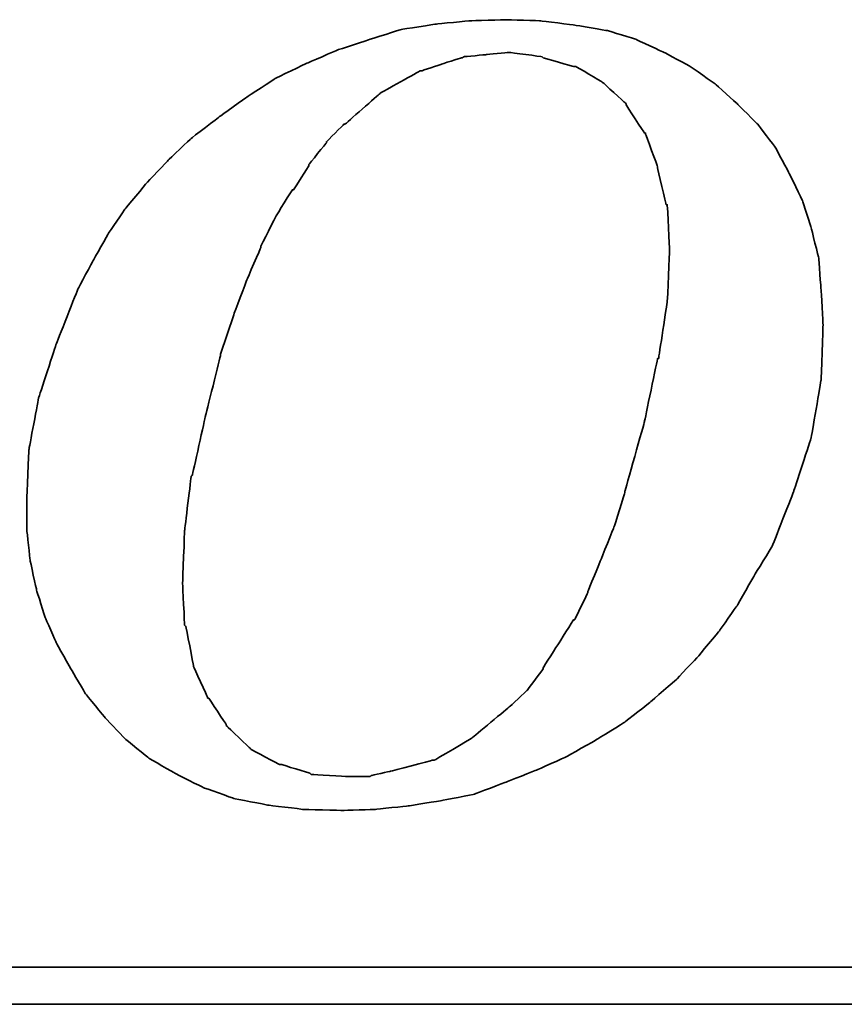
# Model space of a CAD drawing. Header units: millimetres. Extents: x 460 to 871, y 95 to 231.
# Tile 48 of 55: x 783.63 to 790.09, y 139.87 to 147.59. Entities that reach past the tile are written whole.
import ezdxf

# ---------------------------------------------------------------- set-up
doc = ezdxf.new("R2010")
doc.units = ezdxf.units.MM
doc.layers.add('DIM', color=4, linetype='CONTINUOUS')
doc.layers.add('layer 1', color=7, linetype='CONTINUOUS')

# ---------------------------------------------------------------- blocks, each defined once
blk = doc.blocks.new('TBI MOTION logo(完整正式版)')
at = {"layer": 'layer 1', "color": 22, "lineweight": 35}
for points, knots in [([(35.79625, -6.98375), (35.79625, -6.98375), (36.23125, -7.43875), (36.23125, -7.43875), (36.23125, -7.43875), (36.23125, -7.43875), (36.75625, -7.87125), (36.75625, -7.87125), (36.75625, -7.87125), (36.75625, -7.87125), (37.33125, -8.20375), (37.33125, -8.20375), (37.33125, -8.20375), (37.33125, -8.20375), (37.95625, -8.51875), (37.95625, -8.51875), (37.95625, -8.51875), (37.95625, -8.51875), (38.62625, -8.75875), (38.62625, -8.75875), (38.62625, -8.75875), (38.62625, -8.75875), (39.37125, -8.90375), (39.37125, -8.90375), (39.37125, -8.90375), (39.37125, -8.90375), (40.14125, -8.99875), (40.14125, -8.99875), (40.14125, -8.99875), (40.14125, -8.99875), (41.02625, -9.02375), (41.02625, -9.02375), (41.02625, -9.02375), (41.02625, -9.02375), (41.74625, -8.99875), (41.74625, -8.99875), (41.74625, -8.99875), (41.74625, -8.99875), (42.46625, -8.92375), (42.46625, -8.92375), (42.46625, -8.92375), (42.46625, -8.92375), (43.21125, -8.80625), (43.21125, -8.80625), (43.21125, -8.80625), (43.21125, -8.80625), (43.93125, -8.66375), (43.93125, -8.66375), (43.93125, -8.66375), (43.93125, -8.66375), (44.62625, -8.39875), (44.62625, -8.39875), (44.62625, -8.39875), (44.62625, -8.39875), (45.29625, -8.13375), (45.29625, -8.13375), (45.29625, -8.13375), (45.29625, -8.13375), (45.94625, -7.84375), (45.94625, -7.84375), (45.94625, -7.84375), (45.94625, -7.84375), (46.61625, -7.46375), (46.61625, -7.46375), (46.61625, -7.46375), (46.61625, -7.46375), (47.24125, -7.07875), (47.24125, -7.07875), (47.24125, -7.07875), (47.24125, -7.07875), (47.81625, -6.62375), (47.81625, -6.62375), (47.81625, -6.62375), (47.81625, -6.62375), (48.36875, -6.14375), (48.36875, -6.14375), (48.36875, -6.14375), (48.36875, -6.14375), (48.84625, -5.64125), (48.84625, -5.64125), (48.84625, -5.64125), (48.84625, -5.64125), (49.32625, -5.06375), (49.32625, -5.06375), (49.32625, -5.06375), (49.32625, -5.06375), (49.71125, -4.51374), (49.71125, -4.51374), (49.71125, -4.51374), (49.71125, -4.51374), (50.09625, -3.83874), (50.09625, -3.83874), (50.09625, -3.83874), (50.09625, -3.83874), (50.48125, -3.21374), (50.48125, -3.21374), (50.48125, -3.21374), (50.48125, -3.21374), (50.96125, -1.99125), (50.96125, -1.99125), (50.96125, -1.99125), (50.96125, -1.99125), (51.34375, -0.81875), (51.34375, -0.81875), (51.34375, -0.81875), (51.34375, -0.81875), (51.56125, 0.45624), (51.56125, 0.45624), (51.56125, 0.45624), (51.56125, 0.45624), (51.60625, 1.67624), (51.60625, 1.67624), (51.60625, 1.67624), (51.60625, 1.67624), (51.56125, 2.44625), (51.56125, 2.44625), (51.56125, 2.44625), (51.56125, 2.44625), (51.51125, 3.14125), (51.51125, 3.14125), (51.51125, 3.14125), (51.51125, 3.14125), (51.34375, 3.81125), (51.34375, 3.81125), (51.34375, 3.81125), (51.34375, 3.81125), (51.15125, 4.41125), (51.15125, 4.41125), (51.15125, 4.41125), (51.15125, 4.41125), (50.86125, 5.01125), (50.86125, 5.01125), (50.86125, 5.01125), (50.86125, 5.01125), (50.55125, 5.58875), (50.55125, 5.58875), (50.55125, 5.58875), (50.55125, 5.58875), (50.16625, 6.09125), (50.16625, 6.09125), (50.16625, 6.09125), (50.16625, 6.09125), (49.71125, 6.54875), (49.71125, 6.54875), (49.71125, 6.54875), (49.71125, 6.54875), (49.23125, 6.98125), (49.23125, 6.98125), (49.23125, 6.98125), (49.23125, 6.98125), (48.67875, 7.36625), (48.67875, 7.36625), (48.67875, 7.36625), (48.67875, 7.36625), (48.10375, 7.67625), (48.10375, 7.67625), (48.10375, 7.67625), (48.10375, 7.67625), (47.48125, 7.96375), (47.48125, 7.96375), (47.48125, 7.96375), (47.48125, 7.96375), (46.85625, 8.15625), (46.85625, 8.15625), (46.85625, 8.15625), (46.85625, 8.15625), (46.13625, 8.27624), (46.13625, 8.27624), (46.13625, 8.27624), (46.13625, 8.27624), (45.39125, 8.37125), (45.39125, 8.37125), (45.39125, 8.37125), (45.39125, 8.37125), (44.62625, 8.39624), (44.62625, 8.39624), (44.62625, 8.39624), (44.62625, 8.39624), (43.83625, 8.37125), (43.83625, 8.37125), (43.83625, 8.37125), (43.83625, 8.37125), (43.09125, 8.30125), (43.09125, 8.30125), (43.09125, 8.30125), (43.09125, 8.30125), (42.32125, 8.18125), (42.32125, 8.18125), (42.32125, 8.18125), (42.32125, 8.18125), (41.62875, 7.96375), (41.62875, 7.96375), (41.62875, 7.96375), (41.62875, 7.96375), (40.90625, 7.72625), (40.90625, 7.72625), (40.90625, 7.72625), (40.90625, 7.72625), (40.23624, 7.43625), (40.23624, 7.43625), (40.23624, 7.43625), (40.23624, 7.43625), (39.54124, 7.10125), (39.54124, 7.10125), (39.54124, 7.10125), (39.54124, 7.10125), (38.91625, 6.69125), (38.91625, 6.69125), (38.91625, 6.69125), (38.91625, 6.69125), (38.31625, 6.26125), (38.31625, 6.26125), (38.31625, 6.26125), (38.31625, 6.26125), (37.69125, 5.78125), (37.69125, 5.78125), (37.69125, 5.78125), (37.69125, 5.78125), (37.18625, 5.30125), (37.18625, 5.30125), (37.18625, 5.30125), (37.18625, 5.30125), (36.70625, 4.79624), (36.70625, 4.79624), (36.70625, 4.79624), (36.70625, 4.79624), (36.23125, 4.22125), (36.23125, 4.22125), (36.23125, 4.22125), (36.23125, 4.22125), (35.87124, 3.69375), (35.87124, 3.69375), (35.87124, 3.69375), (35.87124, 3.69375), (35.53125, 3.09125), (35.53125, 3.09125), (35.53125, 3.09125), (35.53125, 3.09125), (35.19875, 2.47125), (35.19875, 2.47125), (35.19875, 2.47125), (35.19875, 2.47125), (34.71625, 1.24625), (34.71625, 1.24625), (34.71625, 1.24625), (34.71625, 1.24625), (34.33125, 0.06874), (34.33125, 0.06874), (34.33125, 0.06874), (34.33125, 0.06874), (34.11625, -1.07875), (34.11625, -1.07875), (34.11625, -1.07875), (34.11625, -1.07875), (34.07125, -2.15875), (34.07125, -2.15875), (34.07125, -2.15875), (34.07125, -2.15875), (34.07125, -2.85375), (34.07125, -2.85375), (34.07125, -2.85375), (34.07125, -2.85375), (34.14125, -3.50375), (34.14125, -3.50375), (34.14125, -3.50375), (34.14125, -3.50375), (34.28625, -4.17375), (34.28625, -4.17375), (34.28625, -4.17375), (34.28625, -4.17375), (34.47625, -4.77624), (34.47625, -4.77624), (34.47625, -4.77624), (34.47625, -4.77624), (34.71625, -5.32625), (34.71625, -5.32625), (34.71625, -5.32625), (34.71625, -5.32625), (35.05375, -5.92875), (35.05375, -5.92875), (35.05375, -5.92875), (35.05375, -5.92875), (35.36375, -6.45375), (35.36375, -6.45375), (35.36375, -6.45375), (35.36375, -6.45375), (35.79625, -6.98375), (35.79625, -6.98375)], [0, 0, 0, 0, 0.01388889, 0.01388889, 0.01388889, 0.0138889, 0.02777778, 0.02777778, 0.02777778, 0.02777779, 0.04166667, 0.04166667, 0.04166667, 0.04166668, 0.05555556, 0.05555556, 0.05555556, 0.05555557, 0.06944444, 0.06944444, 0.06944444, 0.06944445, 0.08333333, 0.08333333, 0.08333333, 0.08333334, 0.09722222, 0.09722222, 0.09722222, 0.09722223, 0.11111111, 0.11111111, 0.11111111, 0.11111112, 0.125, 0.125, 0.125, 0.12500001, 0.13888889, 0.13888889, 0.13888889, 0.1388889, 0.15277778, 0.15277778, 0.15277778, 0.15277779, 0.16666667, 0.16666667, 0.16666667, 0.16666668, 0.18055556, 0.18055556, 0.18055556, 0.18055557, 0.19444444, 0.19444444, 0.19444444, 0.19444445, 0.20833333, 0.20833333, 0.20833333, 0.20833334, 0.22222222, 0.22222222, 0.22222222, 0.22222223, 0.23611111, 0.23611111, 0.23611111, 0.23611112, 0.25, 0.25, 0.25, 0.25000001, 0.26388889, 0.26388889, 0.26388889, 0.2638889, 0.27777778, 0.27777778, 0.27777778, 0.27777779, 0.29166667, 0.29166667, 0.29166667, 0.29166668, 0.30555556, 0.30555556, 0.30555556, 0.30555557, 0.31944444, 0.31944444, 0.31944444, 0.31944445, 0.33333333, 0.33333333, 0.33333333, 0.33333334, 0.34722222, 0.34722222, 0.34722222, 0.34722223, 0.36111111, 0.36111111, 0.36111111, 0.36111112, 0.375, 0.375, 0.375, 0.37500001, 0.38888889, 0.38888889, 0.38888889, 0.3888889, 0.40277778, 0.40277778, 0.40277778, 0.40277779, 0.41666667, 0.41666667, 0.41666667, 0.41666668, 0.43055556, 0.43055556, 0.43055556, 0.43055557, 0.44444444, 0.44444444, 0.44444444, 0.44444445, 0.45833333, 0.45833333, 0.45833333, 0.45833334, 0.47222222, 0.47222222, 0.47222222, 0.47222223, 0.48611111, 0.48611111, 0.48611111, 0.48611112, 0.5, 0.5, 0.5, 0.50000001, 0.51388889, 0.51388889, 0.51388889, 0.5138889, 0.52777778, 0.52777778, 0.52777778, 0.52777779, 0.54166667, 0.54166667, 0.54166667, 0.54166668, 0.55555556, 0.55555556, 0.55555556, 0.55555557, 0.56944444, 0.56944444, 0.56944444, 0.56944445, 0.58333333, 0.58333333, 0.58333333, 0.58333334, 0.59722222, 0.59722222, 0.59722222, 0.59722223, 0.61111111, 0.61111111, 0.61111111, 0.61111112, 0.625, 0.625, 0.625, 0.62500001, 0.63888889, 0.63888889, 0.63888889, 0.6388889, 0.65277778, 0.65277778, 0.65277778, 0.65277779, 0.66666667, 0.66666667, 0.66666667, 0.66666668, 0.68055556, 0.68055556, 0.68055556, 0.68055557, 0.69444444, 0.69444444, 0.69444444, 0.69444445, 0.70833333, 0.70833333, 0.70833333, 0.70833334, 0.72222222, 0.72222222, 0.72222222, 0.72222223, 0.73611111, 0.73611111, 0.73611111, 0.73611112, 0.75, 0.75, 0.75, 0.75000001, 0.76388889, 0.76388889, 0.76388889, 0.7638889, 0.77777778, 0.77777778, 0.77777778, 0.77777779, 0.79166667, 0.79166667, 0.79166667, 0.79166668, 0.80555556, 0.80555556, 0.80555556, 0.80555557, 0.81944444, 0.81944444, 0.81944444, 0.81944445, 0.83333333, 0.83333333, 0.83333333, 0.83333334, 0.84722222, 0.84722222, 0.84722222, 0.84722223, 0.86111111, 0.86111111, 0.86111111, 0.86111112, 0.875, 0.875, 0.875, 0.87500001, 0.88888889, 0.88888889, 0.88888889, 0.8888889, 0.90277778, 0.90277778, 0.90277778, 0.90277779, 0.91666667, 0.91666667, 0.91666667, 0.91666668, 0.93055556, 0.93055556, 0.93055556, 0.93055557, 0.94444444, 0.94444444, 0.94444444, 0.94444445, 0.95833333, 0.95833333, 0.95833333, 0.95833334, 0.97222222, 0.97222222, 0.97222222, 0.97222223, 0.98611111, 0.98611111, 0.98611111, 0.98611112, 1, 1, 1, 1]), ([(38.33875, 1.03124), (38.33875, 1.03124), (38.62625, 1.89625), (38.62625, 1.89625), (38.62625, 1.89625), (38.62625, 1.89625), (38.91625, 2.66375), (38.91625, 2.66375), (38.91625, 2.66375), (38.91625, 2.66375), (39.22625, 3.38125), (39.22625, 3.38125), (39.22625, 3.38125), (39.22625, 3.38125), (39.22625, 3.40624), (39.22625, 3.40624), (39.22625, 3.40624), (39.22625, 3.40624), (39.56124, 4.07624), (39.56124, 4.07624), (39.56124, 4.07624), (39.56124, 4.07624), (39.92125, 4.65125), (39.92125, 4.65125), (39.92125, 4.65125), (39.92125, 4.65125), (39.94625, 4.65125), (39.94625, 4.65125), (39.94625, 4.65125), (39.94625, 4.65125), (40.28125, 5.17875), (40.28125, 5.17875), (40.28125, 5.17875), (40.28125, 5.17875), (40.28125, 5.20375), (40.28125, 5.20375), (40.28125, 5.20375), (40.28125, 5.20375), (40.66875, 5.68625), (40.66875, 5.68625), (40.66875, 5.68625), (40.66875, 5.68625), (40.66875, 5.70625), (40.66875, 5.70625), (40.66875, 5.70625), (40.66875, 5.70625), (41.05124, 6.09125), (41.05124, 6.09125), (41.05124, 6.09125), (41.05124, 6.09125), (41.07625, 6.09125), (41.07625, 6.09125), (41.07625, 6.09125), (41.07625, 6.09125), (41.84125, 6.76625), (41.84125, 6.76625), (41.84125, 6.76625), (41.84125, 6.76625), (41.86625, 6.78625), (41.86625, 6.78625), (41.86625, 6.78625), (41.86625, 6.78625), (42.73125, 7.26624), (42.73125, 7.26624), (42.73125, 7.26624), (42.73125, 7.26624), (42.75625, 7.26624), (42.75625, 7.26624), (42.75625, 7.26624), (42.75625, 7.26624), (43.18625, 7.41125), (43.18625, 7.41125), (43.18625, 7.41125), (43.18625, 7.41125), (43.64125, 7.55625), (43.64125, 7.55625), (43.64125, 7.55625), (43.64125, 7.55625), (43.66625, 7.55625), (43.66625, 7.55625), (43.66625, 7.55625), (43.66625, 7.55625), (43.69125, 7.58124), (43.69125, 7.58124), (43.69125, 7.58124), (43.69125, 7.58124), (44.19125, 7.62625), (44.19125, 7.62625), (44.19125, 7.62625), (44.19125, 7.62625), (44.67125, 7.67625), (44.67125, 7.67625), (44.67125, 7.67625), (44.67125, 7.67625), (44.69625, 7.67625), (44.69625, 7.67625), (44.69625, 7.67625), (44.69625, 7.67625), (45.41875, 7.58124), (45.41875, 7.58124), (45.41875, 7.58124), (45.41875, 7.58124), (45.44125, 7.55625), (45.44125, 7.55625), (45.44125, 7.55625), (45.44125, 7.55625), (46.11125, 7.36625), (46.11125, 7.36625), (46.11125, 7.36625), (46.11125, 7.36625), (46.13625, 7.36625), (46.13625, 7.36625), (46.13625, 7.36625), (46.13625, 7.36625), (46.15875, 7.36625), (46.15875, 7.36625), (46.15875, 7.36625), (46.15875, 7.36625), (46.73625, 7.02624), (46.73625, 7.02624), (46.73625, 7.02624), (46.73625, 7.02624), (46.76125, 7.00624), (46.76125, 7.00624), (46.76125, 7.00624), (46.76125, 7.00624), (47.24125, 6.57124), (47.24125, 6.57124), (47.24125, 6.57124), (47.24125, 6.57124), (47.26625, 6.54875), (47.26625, 6.54875), (47.26625, 6.54875), (47.26625, 6.54875), (47.26625, 6.52375), (47.26625, 6.52375), (47.26625, 6.52375), (47.26625, 6.52375), (47.67375, 5.89875), (47.67375, 5.89875), (47.67375, 5.89875), (47.67375, 5.89875), (47.69625, 5.89875), (47.69625, 5.89875), (47.69625, 5.89875), (47.69625, 5.89875), (47.69625, 5.87625), (47.69625, 5.87625), (47.69625, 5.87625), (47.69625, 5.87625), (47.96125, 5.15625), (47.96125, 5.15625), (47.96125, 5.15625), (47.96125, 5.15625), (47.96125, 5.13125), (47.96125, 5.13125), (47.96125, 5.13125), (47.96125, 5.13125), (48.15125, 4.31875), (48.15125, 4.31875), (48.15125, 4.31875), (48.15125, 4.31875), (48.17625, 4.31875), (48.17625, 4.31875), (48.17625, 4.31875), (48.17625, 4.31875), (48.17625, 4.29125), (48.17625, 4.29125), (48.17625, 4.29125), (48.17625, 4.29125), (48.22625, 3.33125), (48.22625, 3.33125), (48.22625, 3.33125), (48.22625, 3.33125), (48.22625, 3.30875), (48.22625, 3.30875), (48.22625, 3.30875), (48.22625, 3.30875), (48.17625, 2.20624), (48.17625, 2.20624), (48.17625, 2.20624), (48.17625, 2.20624), (48.17625, 2.18124), (48.17625, 2.18124), (48.17625, 2.18124), (48.17625, 2.18124), (47.98375, 0.93624), (47.98375, 0.93624), (47.98375, 0.93624), (47.98375, 0.93624), (47.96125, 0.93624), (47.96125, 0.93624), (47.96125, 0.93624), (47.96125, 0.93624), (47.67375, -0.45874), (47.67375, -0.45874), (47.67375, -0.45874), (47.67375, -0.45874), (47.24125, -1.99125), (47.24125, -1.99125), (47.24125, -1.99125), (47.24125, -1.99125), (47.24125, -2.01874), (47.24125, -2.01874), (47.24125, -2.01874), (47.24125, -2.01874), (47.00125, -2.78375), (47.00125, -2.78375), (47.00125, -2.78375), (47.00125, -2.78375), (46.71125, -3.50375), (46.71125, -3.50375), (46.71125, -3.50375), (46.71125, -3.50375), (46.42625, -4.19875), (46.42625, -4.19875), (46.42625, -4.19875), (46.42625, -4.19875), (46.42625, -4.22375), (46.42625, -4.22375), (46.42625, -4.22375), (46.42625, -4.22375), (46.13625, -4.82374), (46.13625, -4.82374), (46.13625, -4.82374), (46.13625, -4.82374), (46.11125, -4.82374), (46.11125, -4.82374), (46.11125, -4.82374), (46.11125, -4.82374), (45.77625, -5.35125), (45.77625, -5.35125), (45.77625, -5.35125), (45.77625, -5.35125), (45.44125, -5.87875), (45.44125, -5.87875), (45.44125, -5.87875), (45.44125, -5.87875), (45.44125, -5.90375), (45.44125, -5.90375), (45.44125, -5.90375), (45.44125, -5.90375), (45.10625, -6.35875), (45.10625, -6.35875), (45.10625, -6.35875), (45.10625, -6.35875), (45.08125, -6.38375), (45.08125, -6.38375), (45.08125, -6.38375), (45.08125, -6.38375), (44.69625, -6.74375), (44.69625, -6.74375), (44.69625, -6.74375), (44.69625, -6.74375), (43.88375, -7.41625), (43.88375, -7.41625), (43.88375, -7.41625), (43.88375, -7.41625), (43.85625, -7.43875), (43.85625, -7.43875), (43.85625, -7.43875), (43.85625, -7.43875), (43.04125, -7.91875), (43.04125, -7.91875), (43.04125, -7.91875), (43.04125, -7.91875), (43.01625, -7.91875), (43.01625, -7.91875), (43.01625, -7.91875), (43.01625, -7.91875), (42.99625, -7.91875), (42.99625, -7.91875), (42.99625, -7.91875), (42.99625, -7.91875), (42.08125, -8.15875), (42.08125, -8.15875), (42.08125, -8.15875), (42.08125, -8.15875), (41.65125, -8.25625), (41.65125, -8.25625), (41.65125, -8.25625), (41.65125, -8.25625), (41.62875, -8.27875), (41.62875, -8.27875), (41.62875, -8.27875), (41.62875, -8.27875), (41.60125, -8.27875), (41.60125, -8.27875), (41.60125, -8.27875), (41.60125, -8.27875), (41.12125, -8.27875), (41.12125, -8.27875), (41.12125, -8.27875), (41.12125, -8.27875), (40.35624, -8.23125), (40.35624, -8.23125), (40.35624, -8.23125), (40.35624, -8.23125), (40.33125, -8.23125), (40.33125, -8.23125), (40.33125, -8.23125), (40.33125, -8.23125), (40.30625, -8.20375), (40.30625, -8.20375), (40.30625, -8.20375), (40.30625, -8.20375), (39.68375, -8.01375), (39.68375, -8.01375), (39.68375, -8.01375), (39.68375, -8.01375), (39.66124, -8.01375), (39.66124, -8.01375), (39.66124, -8.01375), (39.66124, -8.01375), (39.63625, -8.01375), (39.63625, -8.01375), (39.63625, -8.01375), (39.63625, -8.01375), (39.01125, -7.67875), (39.01125, -7.67875), (39.01125, -7.67875), (39.01125, -7.67875), (38.98875, -7.65375), (38.98875, -7.65375), (38.98875, -7.65375), (38.98875, -7.65375), (38.48625, -7.17375), (38.48625, -7.17375), (38.48625, -7.17375), (38.48625, -7.17375), (38.45875, -7.14875), (38.45875, -7.14875), (38.45875, -7.14875), (38.45875, -7.14875), (38.45875, -7.12875), (38.45875, -7.12875), (38.45875, -7.12875), (38.45875, -7.12875), (38.07625, -6.54875), (38.07625, -6.54875), (38.07625, -6.54875), (38.07625, -6.54875), (38.05125, -6.54875), (38.05125, -6.54875), (38.05125, -6.54875), (38.05125, -6.54875), (38.05125, -6.52875), (38.05125, -6.52875), (38.05125, -6.52875), (38.05125, -6.52875), (37.74125, -5.85375), (37.74125, -5.85375), (37.74125, -5.85375), (37.74125, -5.85375), (37.74125, -5.82875), (37.74125, -5.82875), (37.74125, -5.82875), (37.74125, -5.82875), (37.57375, -4.96875), (37.57375, -4.96875), (37.57375, -4.96875), (37.57375, -4.96875), (37.54625, -4.94375), (37.54625, -4.94375), (37.54625, -4.94375), (37.54625, -4.94375), (37.50125, -4.03375), (37.50125, -4.03375), (37.50125, -4.03375), (37.50125, -4.03375), (37.50125, -4.00875), (37.50125, -4.00875), (37.50125, -4.00875), (37.50125, -4.00875), (37.54625, -2.85375), (37.54625, -2.85375), (37.54625, -2.85375), (37.54625, -2.85375), (37.69125, -1.65875), (37.69125, -1.65875), (37.69125, -1.65875), (37.69125, -1.65875), (37.71624, -1.63375), (37.71624, -1.63375), (37.71624, -1.63375), (37.71624, -1.63375), (38.00375, -0.33875), (38.00375, -0.33875), (38.00375, -0.33875), (38.00375, -0.33875), (38.33875, 1.00624), (38.33875, 1.00624), (38.33875, 1.00624), (38.33875, 1.00624), (38.33875, 1.03124), (38.33875, 1.03124)], [0, 0, 0, 0, 0.01010101, 0.01010101, 0.01010101, 0.01010102, 0.02020202, 0.02020202, 0.02020202, 0.02020203, 0.03030303, 0.03030303, 0.03030303, 0.03030304, 0.04040404, 0.04040404, 0.04040404, 0.04040405, 0.05050505, 0.05050505, 0.05050505, 0.05050506, 0.06060606, 0.06060606, 0.06060606, 0.06060607, 0.07070707, 0.07070707, 0.07070707, 0.07070708, 0.08080808, 0.08080808, 0.08080808, 0.08080809, 0.09090909, 0.09090909, 0.09090909, 0.0909091, 0.1010101, 0.1010101, 0.1010101, 0.10101011, 0.11111111, 0.11111111, 0.11111111, 0.11111112, 0.12121212, 0.12121212, 0.12121212, 0.12121213, 0.13131313, 0.13131313, 0.13131313, 0.13131314, 0.14141414, 0.14141414, 0.14141414, 0.14141415, 0.15151515, 0.15151515, 0.15151515, 0.15151516, 0.16161616, 0.16161616, 0.16161616, 0.16161617, 0.17171717, 0.17171717, 0.17171717, 0.17171718, 0.18181818, 0.18181818, 0.18181818, 0.18181819, 0.19191919, 0.19191919, 0.19191919, 0.1919192, 0.2020202, 0.2020202, 0.2020202, 0.20202021, 0.21212121, 0.21212121, 0.21212121, 0.21212122, 0.22222222, 0.22222222, 0.22222222, 0.22222223, 0.23232323, 0.23232323, 0.23232323, 0.23232324, 0.24242424, 0.24242424, 0.24242424, 0.24242425, 0.25252525, 0.25252525, 0.25252525, 0.25252526, 0.26262626, 0.26262626, 0.26262626, 0.26262627, 0.27272727, 0.27272727, 0.27272727, 0.27272728, 0.28282828, 0.28282828, 0.28282828, 0.28282829, 0.29292929, 0.29292929, 0.29292929, 0.2929293, 0.3030303, 0.3030303, 0.3030303, 0.30303031, 0.31313131, 0.31313131, 0.31313131, 0.31313132, 0.32323232, 0.32323232, 0.32323232, 0.32323233, 0.33333333, 0.33333333, 0.33333333, 0.33333334, 0.34343434, 0.34343434, 0.34343434, 0.34343435, 0.35353535, 0.35353535, 0.35353535, 0.35353536, 0.36363636, 0.36363636, 0.36363636, 0.36363637, 0.37373737, 0.37373737, 0.37373737, 0.37373738, 0.38383838, 0.38383838, 0.38383838, 0.38383839, 0.39393939, 0.39393939, 0.39393939, 0.3939394, 0.4040404, 0.4040404, 0.4040404, 0.40404041, 0.41414141, 0.41414141, 0.41414141, 0.41414142, 0.42424242, 0.42424242, 0.42424242, 0.42424243, 0.43434343, 0.43434343, 0.43434343, 0.43434344, 0.44444444, 0.44444444, 0.44444444, 0.44444445, 0.45454545, 0.45454545, 0.45454545, 0.45454546, 0.46464646, 0.46464646, 0.46464646, 0.46464647, 0.47474747, 0.47474747, 0.47474747, 0.47474748, 0.48484848, 0.48484848, 0.48484848, 0.48484849, 0.49494949, 0.49494949, 0.49494949, 0.4949495, 0.50505051, 0.50505051, 0.50505051, 0.50505052, 0.51515152, 0.51515152, 0.51515152, 0.51515153, 0.52525253, 0.52525253, 0.52525253, 0.52525254, 0.53535354, 0.53535354, 0.53535354, 0.53535355, 0.54545455, 0.54545455, 0.54545455, 0.54545456, 0.55555556, 0.55555556, 0.55555556, 0.55555557, 0.56565657, 0.56565657, 0.56565657, 0.56565658, 0.57575758, 0.57575758, 0.57575758, 0.57575759, 0.58585859, 0.58585859, 0.58585859, 0.5858586, 0.5959596, 0.5959596, 0.5959596, 0.59595961, 0.60606061, 0.60606061, 0.60606061, 0.60606062, 0.61616162, 0.61616162, 0.61616162, 0.61616163, 0.62626263, 0.62626263, 0.62626263, 0.62626264, 0.63636364, 0.63636364, 0.63636364, 0.63636365, 0.64646465, 0.64646465, 0.64646465, 0.64646466, 0.65656566, 0.65656566, 0.65656566, 0.65656567, 0.66666667, 0.66666667, 0.66666667, 0.66666668, 0.67676768, 0.67676768, 0.67676768, 0.67676769, 0.68686869, 0.68686869, 0.68686869, 0.6868687, 0.6969697, 0.6969697, 0.6969697, 0.69696971, 0.70707071, 0.70707071, 0.70707071, 0.70707072, 0.71717172, 0.71717172, 0.71717172, 0.71717173, 0.72727273, 0.72727273, 0.72727273, 0.72727274, 0.73737374, 0.73737374, 0.73737374, 0.73737375, 0.74747475, 0.74747475, 0.74747475, 0.74747476, 0.75757576, 0.75757576, 0.75757576, 0.75757577, 0.76767677, 0.76767677, 0.76767677, 0.76767678, 0.77777778, 0.77777778, 0.77777778, 0.77777779, 0.78787879, 0.78787879, 0.78787879, 0.7878788, 0.7979798, 0.7979798, 0.7979798, 0.79797981, 0.80808081, 0.80808081, 0.80808081, 0.80808082, 0.81818182, 0.81818182, 0.81818182, 0.81818183, 0.82828283, 0.82828283, 0.82828283, 0.82828284, 0.83838384, 0.83838384, 0.83838384, 0.83838385, 0.84848485, 0.84848485, 0.84848485, 0.84848486, 0.85858586, 0.85858586, 0.85858586, 0.85858587, 0.86868687, 0.86868687, 0.86868687, 0.86868688, 0.87878788, 0.87878788, 0.87878788, 0.87878789, 0.88888889, 0.88888889, 0.88888889, 0.8888889, 0.8989899, 0.8989899, 0.8989899, 0.89898991, 0.90909091, 0.90909091, 0.90909091, 0.90909092, 0.91919192, 0.91919192, 0.91919192, 0.91919193, 0.92929293, 0.92929293, 0.92929293, 0.92929294, 0.93939394, 0.93939394, 0.93939394, 0.93939395, 0.94949495, 0.94949495, 0.94949495, 0.94949496, 0.95959596, 0.95959596, 0.95959596, 0.95959597, 0.96969697, 0.96969697, 0.96969697, 0.96969698, 0.97979798, 0.97979798, 0.97979798, 0.97979799, 0.98989899, 0.98989899, 0.98989899, 0.989899, 1, 1, 1, 1]), ([(75.90875, -9.47875), (75.90875, -9.47875), (75.90875, -12.28625), (75.90875, -12.28625), (75.90875, -12.28625), (75.90875, -12.28625), (75.90875, -12.47875), (75.90875, -12.47875), (75.90875, -12.47875), (75.90875, -12.47875), (75.71625, -12.47875), (75.71625, -12.47875), (75.71625, -12.47875), (75.71625, -12.47875), (-88.32875, -12.47875), (-88.32875, -12.47875), (-88.32875, -12.47875), (-88.32875, -12.47875), (-88.32875, -13.29375), (-88.32875, -13.29375), (-88.32875, -13.29375), (-88.32875, -13.29375), (82.89125, -13.29375), (82.89125, -13.29375), (82.89125, -13.29375), (82.89125, -13.29375), (75.90875, -9.47875), (75.90875, -9.47875)], [0, 0, 0, 0, 0.14285714, 0.14285714, 0.14285714, 0.14285715, 0.28571429, 0.28571429, 0.28571429, 0.2857143, 0.42857143, 0.42857143, 0.42857143, 0.42857144, 0.57142857, 0.57142857, 0.57142857, 0.57142858, 0.71428571, 0.71428571, 0.71428571, 0.71428572, 0.85714286, 0.85714286, 0.85714286, 0.85714287, 1, 1, 1, 1])]:
    blk.add_open_spline(points, degree=3, knots=knots, dxfattribs=at)

msp = doc.modelspace()

# ---------------------------------------------------------------- block references
at = {"layer": 'DIM', "color": 7, "xscale": 0.3557468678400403, "yscale": 0.3557468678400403, "zscale": 0.3557468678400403}
msp.add_blockref('TBI MOTION logo(完整正式版)', (771.5675, 144.5997), dxfattribs=at)

doc.saveas('drawing.dxf')
